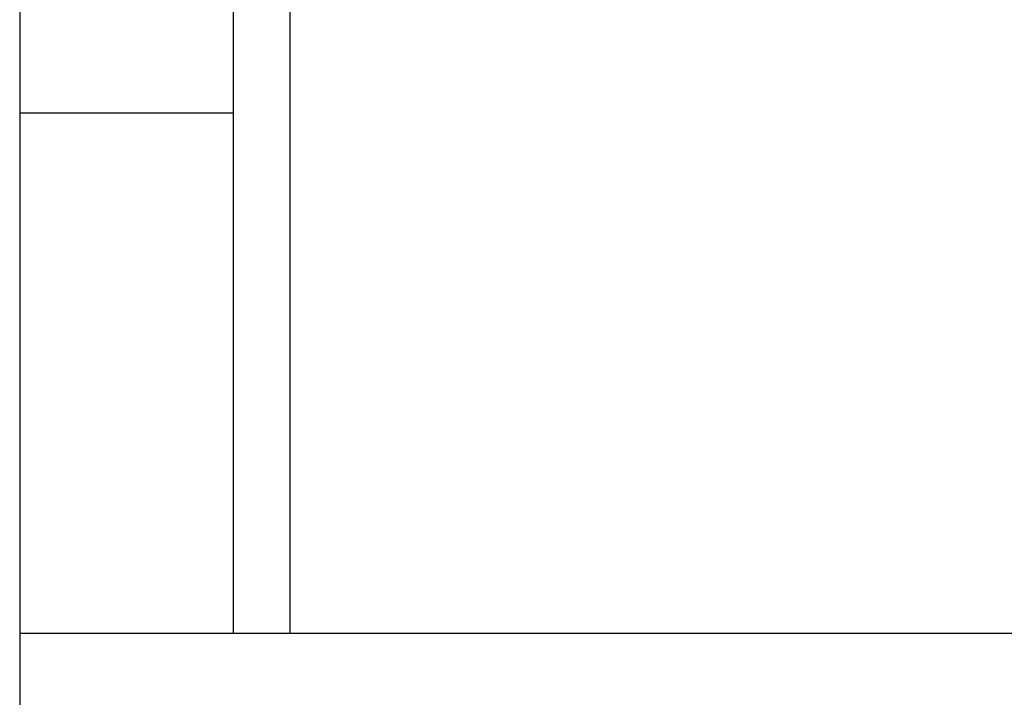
# Model space of a CAD drawing. Header units: millimetres. Extents: x 7592 to 10531, y 3981 to 6059.
# Tile 119 of 130: x 9532 to 9549, y 5560 to 5572. Entities that reach past the tile are written whole.
import ezdxf

# ---------------------------------------------------------------- set-up
doc = ezdxf.new("R2010")
doc.units = ezdxf.units.MM

msp = doc.modelspace()

# ---------------------------------------------------------------- linework, layer by layer
at = {"linetype": 'Continuous'}
for p, q in [((9531.966, 5577.592), (9531.966, 5475.9)), ((9536.766, 5573.219), (9536.766, 5561.093)), ((9535.766, 5561.094), (9535.766, 5572.664)), ((9535.768, 5570.346), (9531.967, 5570.346)), ((9573.264, 5561.096), (9531.963, 5561.096))]:
    msp.add_line(p, q, dxfattribs=at)

doc.saveas('drawing.dxf')
